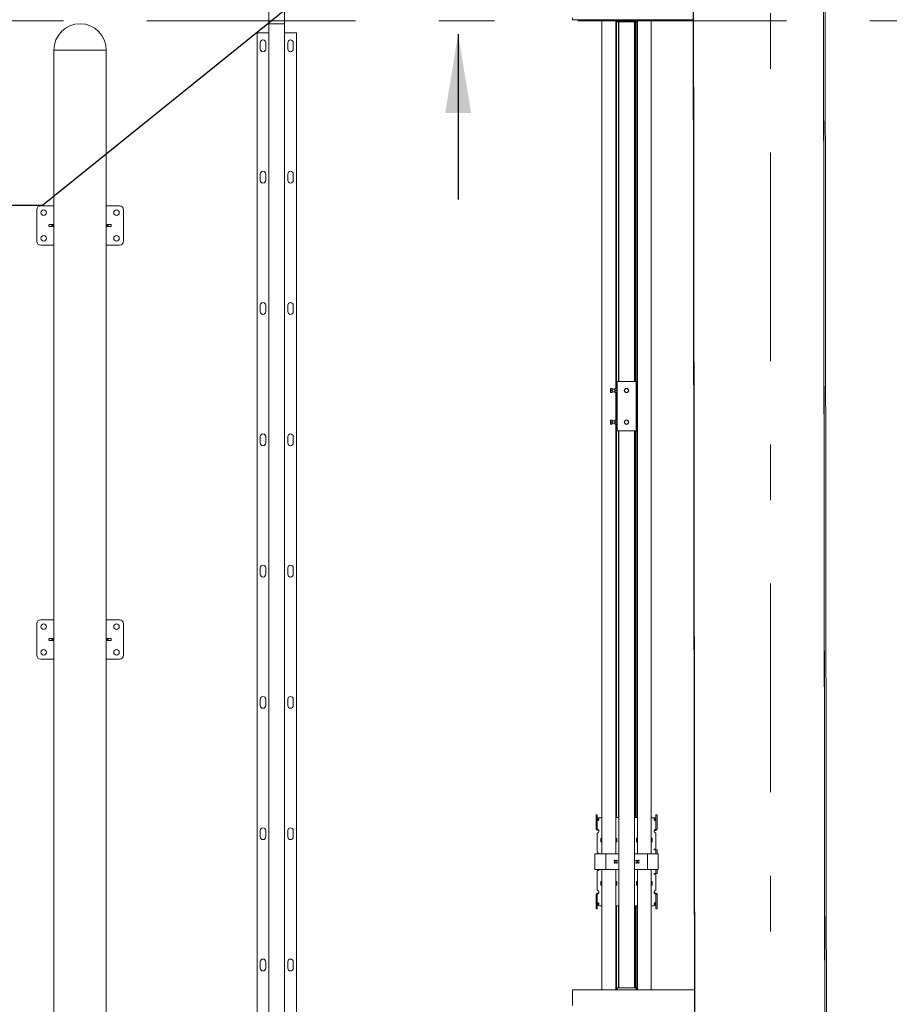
# Model space of a CAD drawing. Header units: millimetres. Extents: x -47038 to 86296, y -75637 to 48966.
# Tile 60 of 174: x -33945 to -31739, y 24286 to 26784. Entities that reach past the tile are written whole.
import ezdxf
from ezdxf import colors
from ezdxf.entities.mleader import LeaderData, LeaderLine
from ezdxf.math import Vec2, Vec3

# ---------------------------------------------------------------- set-up
doc = ezdxf.new("R2010")
doc.units = ezdxf.units.MM
for name, pattern in [('Przerywana', [564.444447, 282.222223, -282.222223]), ('Przerywana podwójnie', [109.361107, 52.916665, -21.166666, 14.111111, -21.166666]), ('Wipeout_Contour', [1000, 0, -1000])]:
    doc.linetypes.add(name, pattern=pattern)
for name, color, linetype, lineweight, true_color in [('00 - nowa technologia myjni_Nr_pióra__95', 7, 'Continuous', 20, 0x7c7c7c), ('103-Z Zakres opracowania_Nr_pióra__95', 7, 'Continuous', 140, 0x7c7c7c), ('410-K Osie główne_Nr_pióra__95', 7, 'Continuous', 20, 0x7c7c7c), ('420-K Ściany_Nr_pióra__95', 7, 'Continuous', 20, 0x7c7c7c), ('460 - Stropy_Nr_pióra__95', 7, 'Continuous', 20, 0x7c7c7c)]:
    doc.layers.add(name, color=color, linetype=linetype, lineweight=lineweight, true_color=true_color)
for name, color, linetype, lineweight in [('201-A Ppoż_Nr_pióra__31', 1, 'Continuous', 30), ('AURA_went_opisy', 7, 'Continuous', 15), ('XREF', 8, 'Continuous', 9)]:
    doc.layers.add(name, color=color, linetype=linetype, lineweight=lineweight)
doc.layers.add('420-K Ściany', color=7, linetype='Continuous')
doc.layers.add('FLUID-LWA-200-ARRGR', color=7, linetype='Continuous')
doc.styles.add('Arial Narrow', font='ARIALN.TTF')
doc.styles.add('FDBES', font='simplex.shx')
doc.linetypes.add('PPOZ REI 60', pattern='A,0,[1,A.01 RZUT PARTERU1.Shx,S=1.984127,R=0,X=0,Y=0],-400,0', length=400)
doc.dimstyles.new('FDBES', dxfattribs={"dimscale": 50, "dimtxt": 4, "dimasz": 2.5, "dimexe": 0.8, "dimexo": 2, "dimgap": 1, "dimtad": 1, "dimdsep": 46, "dimtxsty": 'FDBES', "dimcen": 2.5, "dimclrd": 4, "dimclre": 5, "dimadec": 0, "dimazin": 0, "dimtfac": 1, "dimtmove": 0, "dimatfit": 3, "dimfxl": 1, "dimarcsym": 0})

# ---------------------------------------------------------------- blocks, each defined once
blk = doc.blocks.new('parter 2025.10.15')
at = {"layer": '00 - nowa technologia myjni_Nr_pióra__95', "color": 8, "linetype": 'Continuous', "lineweight": 5}
for p, q in [((514.77, 2452.58), (514.77, 2133.08)), ((518.77, 2452.58), (518.77, 2133.08)), ((514.77, 2133.08), (515.52, 2133.08)), ((514.77, 2133.08), (514.77, 1533.08)), ((514.77, 2133.08), (515.52, 2133.08)), ((518.02, 2133.08), (515.52, 2133.08)), ((518.02, 2133.08), (515.52, 2133.08)), ((518.02, 2133.08), (518.77, 2133.08)), ((518.02, 2133.08), (518.77, 2133.08)), ((518.77, 2133.08), (518.77, 1533.08)), ((591.83, 2134.08), (591.83, 2134.58)), ((629.43, 2134.08), (591.83, 2134.08)), ((599.28, 2132.26), (599.28, 2134.08)), ((601.91, 2134.08), (601.91, 2134.04)), ((601.91, 2134.04), (601.94, 2134.04)), ((601.94, 2134.04), (602.19, 2134.04)), ((602.19, 2134.04), (602.19, 2134.08)), ((602.78, 2132.26), (602.78, 2134.08)), ((602.79, 2134.04), (602.79, 2134.08)), ((602.79, 2134.04), (602.82, 2134.04)), ((602.82, 2134.04), (603.08, 2134.04)), ((603, 2132.26), (603, 2134.04)), ((603.11, 2134.04), (603.08, 2134.04)), ((603.11, 2134.08), (603.11, 2133.58)), ((603.93, 2133.58), (603.11, 2133.58)), ((603.48, 2132.26), (603.48, 2133.58)), ((603.53, 2133.58), (603.53, 2042.33)), ((607.13, 2133.58), (603.93, 2133.58)), ((607.96, 2133.58), (607.13, 2133.58)), ((607.53, 2133.58), (607.53, 2042.33)), ((607.81, 2132.26), (607.81, 2133.58)), ((607.96, 2134.08), (607.96, 2133.58)), ((608.13, 2132.26), (608.13, 2134.08)), ((608.28, 2132.26), (608.28, 2134.08)), ((611.78, 2132.26), (611.78, 2134.08)), ((629.43, 2133.65), (629.43, 2134.25)), ((629.43, 2133.63), (629.43, 2133.65)), ((629.43, 2133.65), (641.93, 2133.65)), ((629.43, 2133.63), (629.43, 2133.23)), ((629.43, 2133.63), (634.43, 2133.63)), ((629.43, 2133.23), (634.43, 2133.23)), ((634.43, 2133.63), (634.43, 2133.65)), ((634.43, 2133.63), (634.43, 2133.23)), ((636.93, 2133.63), (636.93, 2133.65)), ((636.93, 2133.63), (636.93, 2133.23)), ((636.93, 2133.63), (641.93, 2133.63)), ((636.93, 2133.23), (641.93, 2133.23)), ((641.93, 2134.08), (641.93, 2134.17)), ((641.93, 2133.63), (641.93, 2134.08)), ((641.93, 2133.65), (641.93, 2134.08)), ((641.93, 2134.08), (642.53, 2134.08)), ((641.93, 2133.63), (641.93, 2133.23)), ((514.77, 2130.75), (511.77, 2130.75)), ((511.77, 2130.75), (511.77, 1535.4)), ((521.77, 2130.75), (518.77, 2130.75)), ((521.77, 2130.75), (521.77, 1535.4)), ((599.28, 2132.26), (599.28, 2130.58)), ((599.28, 2128.89), (599.28, 2130.58)), ((602.78, 2132.26), (602.78, 2130.58)), ((602.78, 2128.89), (602.78, 2130.58)), ((603, 2132.26), (603, 2130.58)), ((603, 2128.89), (603, 2130.58)), ((603.48, 2132.26), (603.48, 2130.58)), ((603.48, 2128.89), (603.48, 2130.58)), ((607.81, 2132.26), (607.81, 2130.58)), ((607.81, 2128.89), (607.81, 2130.58)), ((608.13, 2132.26), (608.13, 2130.58)), ((608.13, 2128.89), (608.13, 2130.58)), ((608.28, 2132.26), (608.28, 2130.58)), ((608.28, 2128.89), (608.28, 2130.58)), ((611.78, 2132.26), (611.78, 2130.58)), ((611.78, 2128.89), (611.78, 2130.58)), ((512.57, 2126.68), (512.57, 2128.28)), ((513.97, 2128.28), (513.97, 2126.68)), ((519.57, 2126.68), (519.57, 2128.28)), ((520.97, 2128.28), (520.97, 2126.68)), ((599.28, 2122.29), (599.28, 2128.89)), ((602.78, 2122.29), (602.78, 2128.89)), ((603, 2122.29), (603, 2128.89)), ((603.48, 2122.29), (603.48, 2128.89)), ((607.81, 2122.29), (607.81, 2128.89)), ((608.13, 2122.29), (608.13, 2128.89)), ((608.28, 2122.29), (608.28, 2128.89)), ((611.78, 2122.29), (611.78, 2128.89)), ((460.21, 2126.43), (460.21, 1827.43)), ((460.21, 2126.43), (473.51, 2126.43)), ((470.05, 2126.43), (460.21, 2126.43)), ((473.51, 2126.43), (470.05, 2126.43)), ((473.51, 2126.43), (473.51, 1827.43)), ((599.28, 2122.29), (599.28, 2047.27)), ((602.78, 2122.29), (602.78, 2047.27)), ((603, 2122.29), (603, 2047.27)), ((603.48, 2122.29), (603.48, 2047.27)), ((607.81, 2122.29), (607.81, 2047.27)), ((608.13, 2122.29), (608.13, 2047.27)), ((608.28, 2122.29), (608.28, 2047.27)), ((611.78, 2122.29), (611.78, 2047.27)), ((512.57, 2093.38), (512.57, 2094.98)), ((513.97, 2094.98), (513.97, 2093.38)), ((519.57, 2093.38), (519.57, 2094.98)), ((520.97, 2094.98), (520.97, 2093.38)), ((455.86, 2085.93), (455.86, 2077.93)), ((459.66, 2086.93), (456.86, 2086.93)), ((459.66, 2086.93), (459.96, 2086.93)), ((460.21, 2086.93), (459.96, 2086.93)), ((473.51, 2086.93), (473.76, 2086.93)), ((473.76, 2086.93), (474.06, 2086.93)), ((474.06, 2086.93), (476.86, 2086.93)), ((477.86, 2085.93), (477.86, 2077.93)), ((458.96, 2082.05), (458.96, 2081.8)), ((459.66, 2082.15), (459.06, 2082.15)), ((459.66, 2081.7), (459.06, 2081.7)), ((459.96, 2082.15), (459.66, 2082.15)), ((459.96, 2081.7), (459.66, 2081.7)), ((459.73, 2082.13), (459.72, 2082.13)), ((459.72, 2082.13), (459.72, 2081.73)), ((459.73, 2081.73), (459.72, 2081.73)), ((460.02, 2082.13), (459.73, 2082.13)), ((459.73, 2081.73), (460.02, 2081.73)), ((459.96, 2082.15), (459.99, 2082.15)), ((459.96, 2081.7), (459.99, 2081.7)), ((460.04, 2081.8), (460.04, 2082.05)), ((473.68, 2082.05), (473.68, 2081.8)), ((473.99, 2082.13), (473.7, 2082.13)), ((473.7, 2081.73), (473.99, 2081.73)), ((473.76, 2082.15), (473.73, 2082.15)), ((473.76, 2081.7), (473.73, 2081.7)), ((474.06, 2082.15), (473.76, 2082.15)), ((474.06, 2081.7), (473.76, 2081.7)), ((474, 2082.13), (473.99, 2082.13)), ((474, 2081.73), (473.99, 2081.73)), ((474, 2082.13), (474, 2081.73)), ((474.06, 2082.15), (474.66, 2082.15)), ((474.06, 2081.7), (474.66, 2081.7)), ((474.76, 2081.8), (474.76, 2082.05)), ((456.86, 2076.93), (459.66, 2076.93)), ((459.96, 2076.93), (459.66, 2076.93)), ((459.96, 2076.93), (460.21, 2076.93)), ((473.76, 2076.93), (473.51, 2076.93)), ((474.06, 2076.93), (473.76, 2076.93)), ((476.86, 2076.93), (474.06, 2076.93)), ((512.57, 2060.08), (512.57, 2061.68)), ((513.97, 2061.68), (513.97, 2060.08)), ((519.57, 2060.08), (519.57, 2061.68)), ((520.97, 2061.68), (520.97, 2060.08)), ((599.28, 2004.22), (599.28, 2047.27)), ((602.78, 2040.58), (602.78, 2047.27)), ((603, 2040.58), (603, 2047.27)), ((603.48, 2042.33), (603.48, 2047.27)), ((607.81, 2042.33), (607.81, 2047.27)), ((608.13, 2004.22), (608.13, 2047.27)), ((608.28, 2004.22), (608.28, 2047.27)), ((611.78, 2004.22), (611.78, 2047.27)), ((601.49, 2040.33), (601.49, 2040.58)), ((601.53, 2040.58), (601.49, 2040.58)), ((601.49, 2039.84), (601.49, 2040.33)), ((601.84, 2040.58), (601.53, 2040.58)), ((601.84, 2040.08), (601.84, 2040.58)), ((601.89, 2040.52), (601.84, 2040.52)), ((601.89, 2039.86), (601.89, 2040.52)), ((602.59, 2040.38), (601.91, 2040.38)), ((602.59, 2040.52), (602.6, 2040.58)), ((602.59, 2040.52), (602.59, 2039.69)), ((602.6, 2040.58), (602.62, 2040.58)), ((602.62, 2040.58), (603.07, 2040.58)), ((603.09, 2040.58), (603.07, 2040.58)), ((603.11, 2040.52), (603.09, 2040.58)), ((603.91, 2042.33), (603.11, 2042.33)), ((603.11, 2029.83), (603.11, 2042.33)), ((603.91, 2042.33), (607.16, 2042.33)), ((605.09, 2040.32), (604.95, 2040.08)), ((605.09, 2040.32), (605.1, 2040.33)), ((605.1, 2040.33), (605.24, 2040.58)), ((605.53, 2040.58), (605.24, 2040.58)), ((605.82, 2040.58), (605.53, 2040.58)), ((605.97, 2040.33), (605.82, 2040.58)), ((606.11, 2040.08), (605.97, 2040.33)), ((607.96, 2042.33), (607.16, 2042.33)), ((607.96, 2029.83), (607.96, 2042.33)), ((601.49, 2039.83), (601.49, 2039.84)), ((601.49, 2039.84), (601.49, 2039.83)), ((601.49, 2039.58), (601.49, 2039.83)), ((601.49, 2039.58), (601.53, 2039.58)), ((601.84, 2040.08), (601.53, 2040.08)), ((601.84, 2039.58), (601.53, 2039.58)), ((601.84, 2039.58), (601.84, 2040.08)), ((601.89, 2039.63), (601.84, 2039.63)), ((601.89, 2039.63), (601.89, 2039.86)), ((602.59, 2039.78), (601.91, 2039.78)), ((602.59, 2039.69), (602.59, 2039.63)), ((602.59, 2039.63), (602.6, 2039.58)), ((602.62, 2039.58), (602.6, 2039.58)), ((602.62, 2040.08), (603.07, 2040.08)), ((602.62, 2039.58), (602.62, 2039.58)), ((602.62, 2039.58), (603.07, 2039.58)), ((602.78, 2032.58), (602.78, 2039.58)), ((603, 2032.58), (603, 2039.58)), ((603.07, 2039.58), (603.07, 2039.58)), ((603.07, 2039.58), (603.09, 2039.58)), ((603.11, 2039.63), (603.09, 2039.58)), ((604.95, 2040.08), (605.1, 2039.83)), ((605.1, 2039.83), (605.24, 2039.58)), ((605.24, 2039.58), (605.53, 2039.58)), ((605.53, 2039.58), (605.82, 2039.58)), ((605.97, 2039.83), (605.82, 2039.58)), ((605.97, 2039.84), (606.11, 2040.08)), ((605.97, 2039.84), (605.97, 2039.83)), ((601.49, 2032.33), (601.49, 2032.58)), ((601.53, 2032.58), (601.49, 2032.58)), ((601.49, 2031.84), (601.49, 2032.33)), ((601.49, 2031.83), (601.49, 2031.84)), ((601.49, 2031.84), (601.49, 2031.83)), ((601.49, 2031.58), (601.49, 2031.83)), ((601.49, 2031.58), (601.53, 2031.58)), ((601.84, 2032.58), (601.53, 2032.58)), ((601.84, 2032.08), (601.53, 2032.08)), ((601.84, 2031.58), (601.53, 2031.58)), ((601.84, 2032.08), (601.84, 2032.58)), ((601.89, 2032.52), (601.84, 2032.52)), ((601.84, 2031.58), (601.84, 2032.08)), ((601.89, 2031.63), (601.84, 2031.63)), ((601.89, 2031.86), (601.89, 2032.52)), ((601.89, 2031.63), (601.89, 2031.86)), ((602.59, 2032.38), (601.91, 2032.38)), ((602.59, 2031.78), (601.91, 2031.78)), ((602.59, 2032.52), (602.6, 2032.58)), ((602.59, 2032.52), (602.59, 2031.69)), ((602.59, 2031.69), (602.59, 2031.63)), ((602.59, 2031.63), (602.6, 2031.58)), ((602.6, 2032.58), (602.62, 2032.58)), ((602.62, 2031.58), (602.6, 2031.58)), ((602.62, 2032.58), (603.07, 2032.58)), ((602.62, 2032.08), (603.07, 2032.08)), ((602.62, 2031.58), (602.62, 2031.58)), ((602.62, 2031.58), (603.07, 2031.58)), ((602.78, 2004.22), (602.78, 2031.58)), ((603, 2004.22), (603, 2031.58)), ((603.09, 2032.58), (603.07, 2032.58)), ((603.07, 2031.58), (603.07, 2031.58)), ((603.07, 2031.58), (603.09, 2031.58)), ((603.11, 2032.52), (603.09, 2032.58)), ((603.11, 2031.63), (603.09, 2031.58)), ((605.09, 2032.32), (604.95, 2032.08)), ((604.95, 2032.08), (605.1, 2031.83)), ((605.09, 2032.32), (605.1, 2032.33)), ((605.1, 2032.33), (605.24, 2032.58)), ((605.1, 2031.83), (605.24, 2031.58)), ((605.53, 2032.58), (605.24, 2032.58)), ((605.24, 2031.58), (605.53, 2031.58)), ((605.82, 2032.58), (605.53, 2032.58)), ((605.53, 2031.58), (605.82, 2031.58)), ((605.97, 2032.33), (605.82, 2032.58)), ((605.97, 2031.83), (605.82, 2031.58)), ((606.11, 2032.08), (605.97, 2032.33)), ((605.97, 2031.84), (606.11, 2032.08)), ((605.97, 2031.84), (605.97, 2031.83)), ((512.57, 2026.78), (512.57, 2028.38)), ((513.97, 2028.38), (513.97, 2026.78)), ((519.57, 2026.78), (519.57, 2028.38)), ((520.97, 2028.38), (520.97, 2026.78)), ((603.11, 2029.83), (603.91, 2029.83)), ((603.48, 2004.22), (603.48, 2029.83)), ((603.53, 1888.58), (603.53, 2029.83)), ((607.16, 2029.83), (603.91, 2029.83)), ((607.16, 2029.83), (607.96, 2029.83)), ((607.53, 1888.58), (607.53, 2029.83)), ((607.81, 2004.22), (607.81, 2029.83)), ((599.28, 1941.14), (599.28, 2004.22)), ((602.78, 1941.14), (602.78, 2004.22)), ((603, 1941.14), (603, 2004.22)), ((603.48, 1941.14), (603.48, 2004.22)), ((607.81, 1941.14), (607.81, 2004.22)), ((608.13, 1941.14), (608.13, 2004.22)), ((608.28, 1941.14), (608.28, 2004.22)), ((611.78, 1941.14), (611.78, 2004.22)), ((512.57, 1993.48), (512.57, 1995.08)), ((513.97, 1995.08), (513.97, 1993.48)), ((519.57, 1993.48), (519.57, 1995.08)), ((520.97, 1995.08), (520.97, 1993.48)), ((455.86, 1980.93), (455.86, 1972.93)), ((459.66, 1981.93), (456.86, 1981.93)), ((459.66, 1981.93), (459.96, 1981.93)), ((460.21, 1981.93), (459.96, 1981.93)), ((473.51, 1981.93), (473.76, 1981.93)), ((473.76, 1981.93), (474.06, 1981.93)), ((474.06, 1981.93), (476.86, 1981.93)), ((477.86, 1980.93), (477.86, 1972.93)), ((458.96, 1977.05), (458.96, 1976.8)), ((459.66, 1977.15), (459.06, 1977.15)), ((459.66, 1976.7), (459.06, 1976.7)), ((459.96, 1977.15), (459.66, 1977.15)), ((459.96, 1976.7), (459.66, 1976.7)), ((459.73, 1977.13), (459.72, 1977.13)), ((459.72, 1977.13), (459.72, 1976.73)), ((459.73, 1976.73), (459.72, 1976.73)), ((460.02, 1977.13), (459.73, 1977.13)), ((459.73, 1976.73), (460.02, 1976.73)), ((459.96, 1977.15), (459.99, 1977.15)), ((459.96, 1976.7), (459.99, 1976.7)), ((460.04, 1976.8), (460.04, 1977.05)), ((473.68, 1977.05), (473.68, 1976.8)), ((473.99, 1977.13), (473.7, 1977.13)), ((473.7, 1976.73), (473.99, 1976.73)), ((473.76, 1977.15), (473.73, 1977.15)), ((473.76, 1976.7), (473.73, 1976.7)), ((474.06, 1977.15), (473.76, 1977.15)), ((474.06, 1976.7), (473.76, 1976.7)), ((474, 1977.13), (473.99, 1977.13)), ((474, 1976.73), (473.99, 1976.73)), ((474, 1977.13), (474, 1976.73)), ((474.06, 1977.15), (474.66, 1977.15)), ((474.06, 1976.7), (474.66, 1976.7)), ((474.76, 1976.8), (474.76, 1977.05)), ((456.86, 1971.93), (459.66, 1971.93)), ((459.96, 1971.93), (459.66, 1971.93)), ((459.96, 1971.93), (460.21, 1971.93)), ((473.76, 1971.93), (473.51, 1971.93)), ((474.06, 1971.93), (473.76, 1971.93)), ((476.86, 1971.93), (474.06, 1971.93)), ((512.57, 1960.18), (512.57, 1961.78)), ((513.97, 1961.78), (513.97, 1960.18)), ((519.57, 1960.18), (519.57, 1961.78)), ((520.97, 1961.78), (520.97, 1960.18)), ((599.28, 1932.26), (599.28, 1941.14)), ((602.78, 1932.26), (602.78, 1941.14)), ((603, 1932.26), (603, 1941.14)), ((603.48, 1932.26), (603.48, 1941.14)), ((607.81, 1932.26), (607.81, 1941.14)), ((608.13, 1932.26), (608.13, 1941.14)), ((608.28, 1932.26), (608.28, 1941.14)), ((611.78, 1932.26), (611.78, 1941.14)), ((597.78, 1932.15), (597.78, 1932.5)), ((598.08, 1932.5), (597.78, 1932.5)), ((597.78, 1930.94), (597.78, 1932.15)), ((597.78, 1929.54), (597.78, 1930.94)), ((598.08, 1932.15), (598.08, 1932.5)), ((598.08, 1932.15), (598.08, 1930.94)), ((598.08, 1929.54), (598.08, 1930.94)), ((598.53, 1931.35), (598.53, 1931.35)), ((599.28, 1931.75), (599.08, 1931.75)), ((599.28, 1930.02), (599.28, 1932.26)), ((602.78, 1930.02), (602.78, 1932.26)), ((603.53, 1931.75), (602.78, 1931.75)), ((603, 1931.75), (603, 1932.26)), ((603.48, 1931.75), (603.48, 1932.26)), ((608.28, 1931.75), (607.53, 1931.75)), ((607.81, 1931.75), (607.81, 1932.26)), ((608.13, 1931.75), (608.13, 1932.26)), ((608.28, 1930.02), (608.28, 1932.26)), ((611.78, 1930.02), (611.78, 1932.26)), ((611.98, 1931.75), (611.78, 1931.75)), ((612.98, 1932.5), (612.98, 1932.15)), ((612.98, 1932.5), (613.28, 1932.5)), ((612.98, 1930.94), (612.98, 1932.15)), ((612.98, 1930.94), (612.98, 1929.54)), ((613.28, 1932.5), (613.28, 1932.15)), ((613.28, 1932.15), (613.28, 1930.94)), ((613.28, 1930.94), (613.28, 1929.54)), ((512.57, 1926.88), (512.57, 1928.48)), ((513.97, 1928.48), (513.97, 1926.88)), ((519.57, 1926.88), (519.57, 1928.48)), ((520.97, 1928.48), (520.97, 1926.88)), ((597.78, 1929.54), (597.78, 1928.82)), ((597.78, 1928.82), (597.78, 1928.77)), ((598.08, 1928.77), (597.78, 1928.77)), ((598.08, 1928.82), (598.08, 1929.54)), ((598.08, 1928.82), (598.08, 1928.77)), ((598.33, 1928.67), (598.33, 1928.47)), ((598.53, 1928.33), (598.53, 1928.33)), ((598.53, 1928.31), (598.53, 1928.33)), ((599.28, 1927.7), (599.28, 1930.02)), ((602.78, 1927.7), (602.78, 1930.02)), ((608.28, 1927.7), (608.28, 1930.02)), ((611.78, 1927.7), (611.78, 1930.02)), ((612.73, 1928.67), (612.73, 1928.47)), ((612.98, 1928.82), (612.98, 1929.54)), ((612.98, 1928.77), (612.98, 1928.82)), ((612.98, 1928.77), (613.28, 1928.77)), ((613.28, 1929.54), (613.28, 1928.82)), ((613.28, 1928.77), (613.28, 1928.82)), ((598.08, 1927.69), (598.08, 1924.71)), ((599.03, 1926.42), (599.03, 1925.67)), ((599.28, 1926.51), (599.13, 1926.51)), ((599.28, 1926.41), (599.13, 1926.41)), ((599.28, 1925.57), (599.13, 1925.57)), ((599.28, 1926.37), (599.28, 1927.7)), ((599.28, 1922.94), (599.28, 1926.37)), ((602.78, 1926.37), (602.78, 1927.7)), ((602.93, 1926.51), (602.78, 1926.51)), ((602.93, 1926.41), (602.78, 1926.41)), ((602.78, 1922.94), (602.78, 1926.37)), ((602.93, 1925.57), (602.78, 1925.57)), ((603, 1926.37), (603, 1926.39)), ((603, 1925.6), (603, 1926.37)), ((603, 1925.84), (603.03, 1925.84)), ((603, 1925.74), (603.03, 1925.74)), ((603.03, 1925.67), (603.03, 1926.42)), ((608.03, 1926.42), (608.03, 1925.67)), ((608.28, 1926.51), (608.13, 1926.51)), ((608.13, 1926.37), (608.13, 1926.41)), ((608.28, 1926.41), (608.13, 1926.41)), ((608.13, 1925.57), (608.13, 1926.37)), ((608.28, 1925.57), (608.13, 1925.57)), ((608.28, 1926.37), (608.28, 1927.7)), ((608.28, 1922.94), (608.28, 1926.37)), ((611.78, 1926.37), (611.78, 1927.7)), ((611.93, 1926.51), (611.78, 1926.51)), ((611.93, 1926.41), (611.78, 1926.41)), ((611.78, 1922.94), (611.78, 1926.37)), ((611.93, 1925.57), (611.78, 1925.57)), ((612.03, 1925.67), (612.03, 1926.42)), ((612.98, 1924.71), (612.98, 1927.69)), ((598.08, 1924.71), (598.08, 1924.43)), ((598.08, 1924.43), (598.08, 1922.98)), ((598.43, 1922.78), (598.28, 1922.78)), ((599.28, 1922.94), (599.28, 1922.58)), ((602.78, 1922.94), (602.78, 1922.58)), ((608.28, 1922.94), (608.28, 1922.58)), ((611.78, 1922.94), (611.78, 1922.58)), ((612.63, 1923.78), (612.78, 1923.78)), ((612.73, 1923.58), (612.63, 1923.58)), ((612.73, 1923.58), (612.98, 1923.58)), ((612.98, 1924.43), (612.98, 1924.71)), ((612.98, 1923.98), (612.98, 1924.43)), ((612.98, 1923.58), (612.98, 1922.58)), ((612.98, 1923.58), (613.28, 1923.58)), ((613.28, 1923.58), (613.28, 1922.58)), ((597.48, 1922.58), (597.48, 1918.58)), ((598.03, 1922.58), (597.48, 1922.58)), ((599.98, 1922.58), (598.03, 1922.58)), ((600.23, 1922.58), (599.98, 1922.58)), ((600.23, 1922.58), (600.23, 1918.58)), ((600.78, 1922.58), (600.23, 1922.58)), ((603.38, 1922.58), (600.78, 1922.58)), ((602.46, 1920.79), (602.46, 1920.37)), ((602.57, 1920.9), (602.99, 1920.9)), ((602.78, 1920.9), (602.78, 1920.58)), ((602.78, 1920.25), (602.78, 1920.58)), ((603.11, 1920.37), (603.11, 1920.79)), ((603.38, 1922.58), (603.53, 1922.58)), ((607.53, 1922.58), (607.68, 1922.58)), ((610.28, 1922.58), (607.68, 1922.58)), ((607.96, 1920.79), (607.96, 1920.37)), ((608.49, 1920.9), (608.07, 1920.9)), ((608.28, 1920.9), (608.28, 1920.58)), ((608.28, 1920.25), (608.28, 1920.58)), ((608.61, 1920.37), (608.61, 1920.79)), ((610.83, 1922.58), (610.28, 1922.58)), ((611.08, 1922.58), (610.83, 1922.58)), ((610.83, 1918.58), (610.83, 1922.58)), ((613.03, 1922.58), (611.08, 1922.58)), ((613.58, 1922.58), (613.03, 1922.58)), ((613.58, 1918.58), (613.58, 1922.58)), ((597.48, 1918.58), (598.03, 1918.58)), ((598.03, 1918.58), (599.98, 1918.58)), ((598.08, 1918.18), (598.08, 1916.72)), ((598.43, 1918.38), (598.28, 1918.38)), ((599.28, 1918.21), (599.28, 1918.58)), ((599.28, 1914.79), (599.28, 1918.21)), ((599.98, 1918.58), (600.23, 1918.58)), ((600.23, 1918.58), (600.78, 1918.58)), ((600.78, 1918.58), (603.38, 1918.58)), ((601.73, 1918.58), (603.53, 1918.58)), ((602.57, 1920.25), (602.99, 1920.25)), ((602.78, 1918.21), (602.78, 1918.58)), ((602.78, 1914.79), (602.78, 1918.21)), ((607.53, 1918.58), (609.33, 1918.58)), ((607.68, 1918.58), (610.28, 1918.58)), ((608.49, 1920.25), (608.07, 1920.25)), ((608.28, 1918.21), (608.28, 1918.58)), ((608.28, 1914.79), (608.28, 1918.21)), ((610.28, 1918.58), (610.83, 1918.58)), ((610.83, 1918.58), (611.08, 1918.58)), ((611.08, 1918.58), (613.03, 1918.58)), ((611.78, 1918.21), (611.78, 1918.58)), ((611.78, 1914.79), (611.78, 1918.21)), ((612.98, 1918.58), (612.98, 1917.58)), ((613.03, 1918.58), (613.58, 1918.58)), ((613.28, 1918.58), (613.28, 1917.58)), ((598.08, 1916.72), (598.08, 1916.44)), ((598.08, 1913.46), (598.08, 1916.44)), ((599.03, 1915.48), (599.03, 1914.73)), ((599.13, 1915.58), (599.28, 1915.58)), ((602.78, 1915.58), (602.93, 1915.58)), ((603, 1914.79), (603, 1915.55)), ((603.03, 1915.41), (603, 1915.41)), ((603.03, 1915.31), (603, 1915.31)), ((603.03, 1914.73), (603.03, 1915.48)), ((608.03, 1915.48), (608.03, 1914.73)), ((608.13, 1914.79), (608.13, 1915.58)), ((608.13, 1915.58), (608.28, 1915.58)), ((611.78, 1915.58), (611.93, 1915.58)), ((612.03, 1914.73), (612.03, 1915.48)), ((612.63, 1917.58), (612.73, 1917.58)), ((612.63, 1917.38), (612.78, 1917.38)), ((612.73, 1917.58), (612.98, 1917.58)), ((612.98, 1917.58), (613.28, 1917.58)), ((612.98, 1916.72), (612.98, 1917.18)), ((612.98, 1916.44), (612.98, 1916.72)), ((612.98, 1916.44), (612.98, 1913.46)), ((599.13, 1914.74), (599.28, 1914.74)), ((599.13, 1914.64), (599.28, 1914.64)), ((599.28, 1914.79), (599.28, 1913.45)), ((599.28, 1911.14), (599.28, 1913.45)), ((602.78, 1914.79), (602.78, 1913.45)), ((602.78, 1914.74), (602.93, 1914.74)), ((602.78, 1914.64), (602.93, 1914.64)), ((602.78, 1911.14), (602.78, 1913.45)), ((603, 1914.79), (603, 1914.76)), ((608.13, 1914.79), (608.13, 1914.74)), ((608.13, 1914.74), (608.28, 1914.74)), ((608.13, 1914.64), (608.28, 1914.64)), ((608.28, 1914.79), (608.28, 1913.45)), ((608.28, 1911.14), (608.28, 1913.45)), ((611.78, 1914.79), (611.78, 1913.45)), ((611.78, 1914.74), (611.93, 1914.74)), ((611.78, 1914.64), (611.93, 1914.64)), ((611.78, 1911.14), (611.78, 1913.45)), ((612.53, 1912.85), (612.53, 1912.82)), ((612.53, 1912.82), (612.53, 1912.82)), ((597.78, 1912.38), (597.78, 1912.34)), ((598.08, 1912.38), (597.78, 1912.38)), ((597.78, 1911.62), (597.78, 1912.34)), ((597.78, 1910.21), (597.78, 1911.62)), ((598.08, 1912.38), (598.08, 1912.34)), ((598.08, 1912.34), (598.08, 1911.62)), ((598.08, 1910.21), (598.08, 1911.62)), ((598.33, 1912.49), (598.33, 1912.68)), ((599.28, 1911.14), (599.28, 1908.9)), ((602.78, 1911.14), (602.78, 1908.9)), ((608.28, 1911.14), (608.28, 1908.9)), ((611.78, 1911.14), (611.78, 1908.9)), ((612.73, 1912.49), (612.73, 1912.68)), ((612.98, 1912.34), (612.98, 1912.38)), ((612.98, 1912.38), (613.28, 1912.38)), ((612.98, 1912.34), (612.98, 1911.62)), ((612.98, 1911.62), (612.98, 1910.21)), ((613.28, 1912.34), (613.28, 1912.38)), ((613.28, 1911.62), (613.28, 1912.34)), ((613.28, 1911.62), (613.28, 1910.21)), ((597.78, 1909.01), (597.78, 1910.21)), ((597.78, 1908.65), (597.78, 1909.01)), ((598.08, 1908.65), (597.78, 1908.65)), ((598.08, 1910.21), (598.08, 1909.01)), ((598.08, 1908.65), (598.08, 1909.01)), ((599.28, 1909.41), (599.08, 1909.41)), ((599.28, 1900.01), (599.28, 1908.9)), ((603.53, 1909.41), (602.78, 1909.41)), ((602.78, 1900.01), (602.78, 1908.9)), ((603, 1909.41), (603, 1908.9)), ((603, 1900.01), (603, 1908.9)), ((603.48, 1909.41), (603.48, 1908.9)), ((603.48, 1900.01), (603.48, 1908.9)), ((608.28, 1909.41), (607.53, 1909.41)), ((607.81, 1909.41), (607.81, 1908.9)), ((607.81, 1900.01), (607.81, 1908.9)), ((608.13, 1909.41), (608.13, 1908.9)), ((608.13, 1900.01), (608.13, 1908.9)), ((608.28, 1900.01), (608.28, 1908.9)), ((611.98, 1909.41), (611.78, 1909.41)), ((611.78, 1900.01), (611.78, 1908.9)), ((612.53, 1909.8), (612.53, 1909.8)), ((612.98, 1909.01), (612.98, 1910.21)), ((612.98, 1909.01), (612.98, 1908.65)), ((612.98, 1908.65), (613.28, 1908.65)), ((613.28, 1910.21), (613.28, 1909.01)), ((613.28, 1909.01), (613.28, 1908.65)), ((599.28, 1900.01), (599.28, 1888.08)), ((602.78, 1900.01), (602.78, 1888.08)), ((603, 1900.01), (603, 1888.08)), ((603.48, 1900.01), (603.48, 1888.58)), ((607.81, 1900.01), (607.81, 1888.58)), ((608.13, 1900.01), (608.13, 1888.08)), ((608.28, 1900.01), (608.28, 1888.08)), ((611.78, 1900.01), (611.78, 1888.08)), ((512.57, 1893.58), (512.57, 1895.18)), ((513.97, 1895.18), (513.97, 1893.58)), ((519.57, 1893.58), (519.57, 1895.18)), ((520.97, 1895.18), (520.97, 1893.58)), ((629.43, 1888.08), (591.83, 1888.08)), ((591.83, 1887.58), (591.83, 1888.08)), ((603.11, 1888.58), (603.11, 1888.08)), ((603.93, 1888.58), (603.11, 1888.58)), ((607.13, 1888.58), (603.93, 1888.58)), ((607.96, 1888.58), (607.13, 1888.58)), ((607.96, 1888.58), (607.96, 1888.08)), ((629.43, 1888.53), (629.43, 1888.93)), ((629.43, 1888.93), (634.43, 1888.93)), ((629.43, 1888.5), (629.43, 1888.53)), ((629.43, 1888.53), (634.43, 1888.53)), ((629.43, 1887.9), (629.43, 1888.5)), ((629.43, 1888.5), (641.93, 1888.5)), ((629.43, 1887.9), (629.43, 1884.25)), ((634.43, 1888.53), (634.43, 1888.93)), ((634.43, 1888.5), (634.43, 1888.53)), ((636.93, 1888.53), (636.93, 1888.93)), ((636.93, 1888.93), (641.93, 1888.93)), ((636.93, 1888.5), (636.93, 1888.53)), ((636.93, 1888.53), (641.93, 1888.53)), ((641.93, 1888.53), (641.93, 1888.93)), ((641.93, 1888.08), (641.93, 1888.53)), ((641.93, 1888.08), (641.93, 1888.5)), ((641.93, 1888), (641.93, 1888.08)), ((641.93, 1888.08), (642.53, 1888.08)), ((641.93, 1888), (641.93, 1887.25)), ((591.83, 1887.58), (591.83, 1884.58)), ((640.23, 1886.5), (640.31, 1886.58)), ((640.23, 1886.5), (640.23, 1886.28)), ((640.23, 1886.28), (640.23, 1885.66)), ((640.23, 1885.66), (640.31, 1885.58)), ((640.31, 1886.58), (640.31, 1886.32)), ((640.31, 1886.58), (640.89, 1886.58)), ((640.31, 1886.32), (640.31, 1885.58)), ((640.31, 1885.58), (640.89, 1885.58)), ((640.89, 1886.81), (640.91, 1886.88)), ((640.89, 1886.81), (640.89, 1886.43)), ((640.89, 1886.43), (640.89, 1885.35)), ((640.89, 1885.35), (640.91, 1885.28)), ((640.91, 1886.88), (640.94, 1886.88)), ((640.94, 1886.88), (641.68, 1886.88)), ((640.94, 1886.08), (641.68, 1886.08)), ((641.71, 1886.88), (641.68, 1886.88)), ((641.73, 1886.81), (641.71, 1886.88)), ((641.73, 1885.35), (641.71, 1885.28)), ((641.73, 1887.03), (641.78, 1887.08)), ((641.73, 1885.62), (641.73, 1887.03)), ((641.73, 1885.13), (641.73, 1885.62)), ((641.78, 1885.6), (641.78, 1887.08)), ((641.93, 1887.08), (641.78, 1887.08)), ((641.78, 1885.08), (641.78, 1885.6)), ((641.93, 1886.73), (641.93, 1887.25)), ((641.93, 1886.73), (641.93, 1885.48)), ((641.93, 1884.98), (641.93, 1885.48)), ((591.83, 1884.08), (591.83, 1884.58)), ((640.94, 1885.28), (640.91, 1885.28)), ((640.94, 1885.28), (641.68, 1885.28)), ((641.68, 1885.28), (641.71, 1885.28)), ((641.73, 1885.13), (641.78, 1885.08)), ((641.93, 1885.08), (641.78, 1885.08)), ((641.93, 1884.17), (641.93, 1884.98))]:
    blk.add_line(p, q, dxfattribs=at)
for points in [[(601.49, 2040.33), (601.49, 2040.43), (601.51, 2040.5), (601.53, 2040.58)], [(601.53, 2040.08), (601.51, 2040.15), (601.49, 2040.22), (601.49, 2040.33)], [(602.62, 2040.58), (602.61, 2040.49), (602.6, 2040.41), (602.6, 2040.31), (602.61, 2040.2), (602.62, 2040.08)], [(603.07, 2040.58), (603.08, 2040.49), (603.09, 2040.41), (603.09, 2040.31), (603.09, 2040.2), (603.07, 2040.08)], [(601.49, 2039.84), (601.49, 2039.91), (601.51, 2040), (601.53, 2040.08)], [(601.49, 2039.83), (601.49, 2039.76), (601.5, 2039.69), (601.53, 2039.58)], [(602.62, 2040.08), (602.61, 2039.99), (602.6, 2039.91), (602.6, 2039.81), (602.61, 2039.7), (602.62, 2039.58)], [(603.07, 2039.58), (603.08, 2039.67), (603.09, 2039.75), (603.09, 2039.84), (603.09, 2039.95), (603.07, 2040.08)], [(601.49, 2032.33), (601.49, 2032.43), (601.51, 2032.5), (601.53, 2032.58)], [(601.53, 2032.08), (601.51, 2032.15), (601.49, 2032.22), (601.49, 2032.33)], [(601.49, 2031.84), (601.49, 2031.91), (601.51, 2032), (601.53, 2032.08)], [(601.49, 2031.83), (601.49, 2031.76), (601.5, 2031.69), (601.53, 2031.58)], [(602.62, 2032.58), (602.61, 2032.49), (602.6, 2032.41), (602.6, 2032.31), (602.61, 2032.2), (602.62, 2032.08)], [(602.62, 2032.08), (602.61, 2031.99), (602.6, 2031.91), (602.6, 2031.81), (602.61, 2031.7), (602.62, 2031.58)], [(603.07, 2032.58), (603.08, 2032.49), (603.09, 2032.41), (603.09, 2032.31), (603.09, 2032.2), (603.07, 2032.08)], [(603.07, 2031.58), (603.08, 2031.67), (603.09, 2031.75), (603.09, 2031.84), (603.09, 2031.95), (603.07, 2032.08)], [(598.08, 1931.2), (598.09, 1931.13), (598.1, 1931.07), (598.11, 1931.05), (598.13, 1931.03), (598.16, 1931), (598.2, 1930.99), (598.25, 1930.99), (598.3, 1931.01), (598.33, 1931.04)], [(598.53, 1931.35), (598.53, 1931.39), (598.52, 1931.42), (598.51, 1931.43), (598.48, 1931.45)], [(612.58, 1931.45), (612.56, 1931.44), (612.54, 1931.42), (612.54, 1931.41), (612.53, 1931.37), (612.53, 1931.35)], [(612.73, 1931.04), (612.78, 1931.01), (612.82, 1930.99), (612.85, 1930.99), (612.87, 1930.99), (612.89, 1931), (612.91, 1931.01), (612.93, 1931.02), (612.94, 1931.04), (612.96, 1931.06), (612.97, 1931.09), (612.98, 1931.15), (612.98, 1931.2)], [(598.33, 1928.47), (598.16, 1928.54), (598.07, 1928.58), (598.01, 1928.61), (597.96, 1928.64), (597.91, 1928.68), (597.86, 1928.71), (597.83, 1928.74), (597.81, 1928.77)], [(598.33, 1928.67), (598.31, 1928.69), (598.25, 1928.72), (598.2, 1928.76), (598.12, 1928.81), (598.09, 1928.83), (598.09, 1928.83), (598.08, 1928.83)], [(598.53, 1928.33), (598.53, 1928.38), (598.53, 1928.41), (598.52, 1928.44)], [(598.52, 1928.2), (598.53, 1928.27), (598.53, 1928.33)], [(612.54, 1928.44), (612.53, 1928.41), (612.53, 1928.34), (612.53, 1928.33)], [(612.53, 1928.33), (612.53, 1928.26), (612.54, 1928.2)], [(612.98, 1928.83), (612.98, 1928.83), (612.97, 1928.83), (612.91, 1928.79), (612.84, 1928.74), (612.79, 1928.71), (612.73, 1928.67)], [(613.26, 1928.77), (613.21, 1928.72), (613.14, 1928.66), (613.05, 1928.61), (612.95, 1928.56), (612.88, 1928.53), (612.73, 1928.47)], [(598.53, 1912.82), (598.53, 1912.88), (598.52, 1912.95)], [(598.52, 1912.71), (598.53, 1912.75), (598.53, 1912.77), (598.53, 1912.82)], [(612.54, 1912.95), (612.53, 1912.88), (612.53, 1912.82)], [(612.53, 1912.82), (612.53, 1912.77), (612.53, 1912.75), (612.54, 1912.71)], [(597.81, 1912.38), (597.86, 1912.43), (597.93, 1912.49), (598.01, 1912.54), (598.11, 1912.59), (598.19, 1912.62), (598.33, 1912.68)], [(598.08, 1912.32), (598.09, 1912.32), (598.1, 1912.33), (598.15, 1912.36), (598.23, 1912.41), (598.27, 1912.44), (598.33, 1912.49)], [(612.73, 1912.68), (612.9, 1912.61), (612.99, 1912.57), (613.05, 1912.54), (613.11, 1912.51), (613.16, 1912.48), (613.2, 1912.44), (613.23, 1912.41), (613.26, 1912.38)], [(612.73, 1912.49), (612.76, 1912.46), (612.81, 1912.43), (612.86, 1912.39), (612.94, 1912.34), (612.97, 1912.32), (612.98, 1912.32), (612.98, 1912.32)], [(598.33, 1910.12), (598.29, 1910.15), (598.24, 1910.16), (598.22, 1910.16), (598.19, 1910.16), (598.17, 1910.15), (598.15, 1910.14), (598.14, 1910.13), (598.12, 1910.11), (598.11, 1910.09), (598.1, 1910.06), (598.08, 1910), (598.08, 1909.95)], [(598.48, 1909.7), (598.51, 1909.71), (598.52, 1909.73), (598.53, 1909.75), (598.53, 1909.78), (598.53, 1909.8)], [(612.53, 1909.8), (612.53, 1909.77), (612.54, 1909.73), (612.55, 1909.72), (612.58, 1909.7)], [(612.98, 1909.95), (612.98, 1910.02), (612.96, 1910.08), (612.95, 1910.1), (612.93, 1910.12), (612.9, 1910.15), (612.86, 1910.16), (612.81, 1910.16), (612.77, 1910.14), (612.73, 1910.12)], [(640.91, 1886.46), (640.91, 1886.58), (640.92, 1886.7), (640.94, 1886.88)], [(640.91, 1886.46), (640.91, 1886.34), (640.93, 1886.21), (640.94, 1886.08)], [(640.94, 1886.08), (640.93, 1885.95), (640.92, 1885.83), (640.91, 1885.67), (640.92, 1885.51), (640.93, 1885.4), (640.94, 1885.28)], [(641.71, 1886.46), (641.71, 1886.58), (641.7, 1886.7), (641.68, 1886.88)], [(641.71, 1886.46), (641.71, 1886.34), (641.7, 1886.21), (641.68, 1886.08)], [(641.68, 1886.08), (641.7, 1885.95), (641.71, 1885.83), (641.71, 1885.67), (641.71, 1885.51), (641.7, 1885.4), (641.68, 1885.28)]]:
    blk.add_lwpolyline(points, dxfattribs=at)
for centre, radius in [((476.11, 2085.18), 0.7), ((457.61, 2078.68), 0.7), ((476.11, 2078.68), 0.7), ((605.53, 2040.08), 0.5), ((605.53, 2032.08), 0.5), ((476.11, 1980.18), 0.7), ((457.61, 1973.68), 0.7), ((476.11, 1973.68), 0.7)]:
    blk.add_circle(centre, radius, dxfattribs=at)
for centre, radius, start, end in [((466.86, 2126.43), 6.65, 90, 180), ((466.86, 2126.43), 6.65, 0, 90), ((602.65, 2134.28), 0.748, 195.7945, 198.481), ((603.53, 2134.28), 0.748, 195.7928, 198.4794), ((602.37, 2134.28), 0.748, 341.5206, 344.2072), ((513.27, 2128.28), 0.7, 0, 180), ((520.27, 2128.28), 0.7, 0, 180), ((513.27, 2126.68), 0.7, 180, 0), ((520.27, 2126.68), 0.7, 180, 0), ((513.27, 2094.98), 0.7, 0, 180), ((520.27, 2094.98), 0.7, 0, 180), ((513.27, 2093.38), 0.7, 180, 0), ((520.27, 2093.38), 0.7, 180, 0), ((456.86, 2085.93), 1, 90, 180), ((457.61, 2085.18), 0.7, 0, 180), ((457.61, 2085.18), 0.7, 180, 0), ((476.86, 2085.93), 1, 0, 90), ((459.06, 2082.05), 0.1, 90, 180), ((459.06, 2081.8), 0.1, 180, 270), ((474.66, 2082.05), 0.1, 0, 90), ((474.66, 2081.8), 0.1, 270, 0), ((456.86, 2077.93), 1, 180, 270), ((476.86, 2077.93), 1, 270, 0), ((513.27, 2061.68), 0.7, 0, 180), ((520.27, 2061.68), 0.7, 0, 180), ((513.27, 2060.08), 0.7, 180, 0), ((520.27, 2060.08), 0.7, 180, 0), ((601.91, 2040.4), 0.025, 180, 270), ((601.91, 2039.75), 0.025, 90, 180), ((601.91, 2032.4), 0.025, 180, 270), ((601.91, 2031.75), 0.025, 90, 180), ((513.27, 2028.38), 0.7, 0, 180), ((520.27, 2028.38), 0.7, 0, 180), ((513.27, 2026.78), 0.7, 180, 0), ((520.27, 2026.78), 0.7, 180, 0), ((513.27, 1995.08), 0.7, 0, 180), ((520.27, 1995.08), 0.7, 0, 180), ((513.27, 1993.48), 0.7, 180, 0), ((520.27, 1993.48), 0.7, 180, 0), ((456.86, 1980.93), 1, 90, 180), ((457.61, 1980.18), 0.7, 0, 180), ((476.86, 1980.93), 1, 0, 90), ((457.61, 1980.18), 0.7, 180, 0), ((459.06, 1977.05), 0.1, 90, 180), ((459.06, 1976.8), 0.1, 180, 270), ((474.66, 1977.05), 0.1, 0, 90), ((474.66, 1976.8), 0.1, 270, 0), ((456.86, 1972.93), 1, 180, 270), ((476.86, 1972.93), 1, 270, 0), ((513.27, 1961.78), 0.7, 0, 180), ((520.27, 1961.78), 0.7, 0, 180), ((513.27, 1960.18), 0.7, 180, 0), ((520.27, 1960.18), 0.7, 180, 0), ((598.2, 1931.35), 0.331, 327.8924, 0.474), ((612.86, 1931.35), 0.331, 179.526, 212.1075), ((513.27, 1928.48), 0.7, 0, 180), ((520.27, 1928.48), 0.7, 0, 180), ((598.09, 1928.83), 0.00314, 101.0441, 195.6522), ((598.12, 1928.13), 0.422, 13.6648, 16.5226), ((612.95, 1928.13), 0.424, 163.4854, 166.3115), ((612.98, 1928.83), 0.00313, 344.3608, 78.8818), ((513.27, 1926.88), 0.7, 180, 0), ((520.27, 1926.88), 0.7, 180, 0), ((598.28, 1922.98), 0.2, 180, 270), ((598.43, 1922.68), 0.1, 270, 90), ((612.63, 1923.68), 0.1, 90, 270), ((612.78, 1923.98), 0.2, 270, 0), ((602.46, 1920.9), 0.075, 23.5782, 246.4218), ((602.46, 1920.25), 0.075, 113.5782, 336.4218), ((602.41, 1920.79), 0.05, 0, 66.4218), ((602.41, 1920.37), 0.05, 293.5782, 0), ((602.57, 1920.95), 0.05, 203.5782, 270), ((602.99, 1920.95), 0.05, 270, 336.4218), ((603.11, 1920.9), 0.075, 293.5782, 156.4218), ((603.11, 1920.25), 0.075, 203.5782, 66.4218), ((603.16, 1920.79), 0.05, 113.5782, 180), ((603.16, 1920.37), 0.05, 180, 246.4218), ((603.38, 1922.28), 0.3, 60.001, 90), ((607.68, 1922.28), 0.3, 90, 120.001), ((607.96, 1920.9), 0.075, 23.5782, 246.4218), ((607.96, 1920.25), 0.075, 113.5782, 336.4218), ((607.91, 1920.79), 0.05, 0, 66.4218), ((607.91, 1920.37), 0.05, 293.5782, 0), ((608.07, 1920.95), 0.05, 203.5782, 270), ((608.49, 1920.95), 0.05, 270, 336.4218), ((608.61, 1920.9), 0.075, 293.5782, 156.4218), ((608.61, 1920.25), 0.075, 203.5782, 66.4218), ((608.66, 1920.79), 0.05, 113.5782, 180), ((608.66, 1920.37), 0.05, 180, 246.4218), ((598.28, 1918.18), 0.2, 90, 180), ((598.43, 1918.48), 0.1, 270, 90), ((602.57, 1920.2), 0.05, 90, 156.4218), ((602.99, 1920.2), 0.05, 23.5782, 90), ((603.38, 1918.88), 0.3, 270, 299.999), ((607.68, 1918.88), 0.3, 239.999, 270), ((608.07, 1920.2), 0.05, 90, 156.4218), ((608.49, 1920.2), 0.05, 23.5782, 90), ((612.63, 1917.48), 0.1, 90, 270), ((612.78, 1917.18), 0.2, 0, 90), ((598.12, 1913.02), 0.424, 343.4843, 346.3254), ((612.95, 1913.02), 0.423, 193.6799, 196.5393), ((598.09, 1912.32), 0.00313, 164.3608, 258.8818), ((612.98, 1912.32), 0.00314, 281.0441, 15.6522), ((598.2, 1909.8), 0.331, 359.526, 32.1075), ((612.86, 1909.8), 0.331, 147.8924, 180.474), ((513.27, 1895.18), 0.7, 0, 180), ((520.27, 1895.18), 0.7, 0, 180), ((513.27, 1893.58), 0.7, 180, 0), ((520.27, 1893.58), 0.7, 180, 0)]:
    blk.add_arc(centre, radius, start, end, dxfattribs=at)
for centre, major_axis, ratio, start_param, end_param in [((459.99, 2082.05), (0, -0.1), 0.5, 1.570796, 3.141593), ((459.99, 2081.8), (0, -0.1), 0.5, 0, 1.570796), ((473.73, 2082.05), (0, -0.1), 0.5, 3.141593, 4.712389), ((473.73, 2081.8), (0, -0.1), 0.5, 4.712389, 6.283185), ((459.99, 1977.05), (0, -0.1), 0.5, 1.570796, 3.141593), ((459.99, 1976.8), (0, -0.1), 0.5, 0, 1.570796), ((473.73, 1977.05), (0, -0.1), 0.5, 3.141593, 4.712389), ((473.73, 1976.8), (0, -0.1), 0.5, 4.712389, 6.283185), ((599.08, 1931.57), (-1, 0), 0.173648, 4.712389, 6.283185), ((598.28, 1931.52), (-0.2, 0), 0.173648, 0, 1.209157), ((598.28, 1931.23), (-0.2, 0), 0.173648, 0, 1.209157), ((598.03, 1931.41), (0.5, 0), 0.173648, 0.454624, 1.209157), ((598.03, 1931.12), (0.5, 0), 0.173648, 0.506996, 1.209157), ((598.03, 1931.34), (0.5, 0), 0.766044, 5.350068, 5.828561), ((611.98, 1931.57), (-1, 0), 0.173648, 3.141593, 4.712389), ((613.03, 1931.41), (0.5, 0), 0.173648, 1.932436, 2.686968), ((613.03, 1931.34), (0.5, 0), 0.766044, 3.596217, 4.07471), ((613.03, 1931.12), (0.5, 0), 0.173648, 1.932436, 2.634596), ((612.78, 1931.52), (-0.2, 0), 0.173648, 1.932436, 3.141593), ((612.78, 1931.23), (-0.2, 0), 0.173648, 1.932436, 3.141593), ((598.28, 1927.69), (-0.2, 0), 0.939693, 5.074029, 6.283185), ((598.03, 1928.3), (0.5, 0), 0.939693, 5.074029, 6.061819), ((598.03, 1928.36), (0.5, 0), 0.766044, 0.221366, 0.933118), ((598.03, 1928.17), (0.5, 0), 0.766044, 0.221366, 0.933118), ((613.03, 1928.36), (0.5, 0), 0.766044, 2.208475, 2.920227), ((613.03, 1928.17), (0.5, 0), 0.766044, 2.208475, 2.920227), ((613.03, 1928.3), (0.5, 0), 0.939693, 3.362959, 4.350749), ((612.78, 1927.69), (-0.2, 0), 0.939693, 3.141593, 4.350749), ((599.13, 1926.42), (0.0999, 0), 0.939693, 1.570796, 3.141593), ((599.13, 1926.32), (0.0999, 0), 0.939693, 1.570796, 3.141593), ((599.13, 1925.67), (-0.0999, 0), 0.939693, 0, 1.570796), ((602.93, 1926.42), (0.0999, 0), 0.939693, 0, 1.570796), ((602.93, 1926.32), (0.0999, 0), 0.939693, 0, 1.570796), ((602.93, 1925.67), (-0.0999, 0), 0.939693, 1.570796, 3.141593), ((608.13, 1926.42), (0.0999, 0), 0.939693, 1.570796, 3.141593), ((608.13, 1926.32), (0.0999, 0), 0.939693, 1.570796, 3.141593), ((608.13, 1925.67), (-0.0999, 0), 0.939693, 0, 1.570796), ((611.93, 1926.42), (0.0999, 0), 0.939693, 0, 1.570796), ((611.93, 1926.32), (0.0999, 0), 0.939693, 0, 1.570796), ((611.93, 1925.67), (-0.0999, 0), 0.939693, 1.570796, 3.141593), ((599.13, 1915.48), (0.0999, 0), 0.939693, 1.570796, 3.141593), ((602.93, 1915.48), (-0.0999, 0), 0.939693, 3.141593, 4.712389), ((608.13, 1915.48), (0.0999, 0), 0.939693, 1.570796, 3.141593), ((611.93, 1915.48), (-0.0999, 0), 0.939693, 3.141593, 4.712389), ((598.28, 1913.46), (-0.2, 0), 0.939693, 0, 1.209157), ((598.03, 1912.85), (0.5, 0), 0.939693, 0.221366, 1.209157), ((598.03, 1912.99), (0.5, 0), 0.766044, 5.350068, 6.061819), ((599.13, 1914.83), (-0.0999, 0), 0.939693, 0, 1.570796), ((599.13, 1914.73), (-0.0999, 0), 0.939693, 0, 1.570796), ((602.93, 1914.83), (-0.0999, 0), 0.939693, 1.570796, 3.141593), ((602.93, 1914.73), (-0.0999, 0), 0.939693, 1.570796, 3.141593), ((608.13, 1914.83), (-0.0999, 0), 0.939693, 0, 1.570796), ((608.13, 1914.73), (-0.0999, 0), 0.939693, 0, 1.570796), ((611.93, 1914.83), (-0.0999, 0), 0.939693, 1.570796, 3.141593), ((611.93, 1914.73), (-0.0999, 0), 0.939693, 1.570796, 3.141593), ((613.03, 1912.85), (0.5, 0), 0.939693, 1.932436, 2.920227), ((613.03, 1912.99), (-0.5, 0), 0.766044, 0.221366, 0.933118), ((612.78, 1913.46), (-0.2, 0), 0.939693, 1.932436, 3.141593), ((598.03, 1912.79), (0.5, 0), 0.766044, 5.350068, 6.061819), ((613.03, 1912.79), (-0.5, 0), 0.766044, 0.221366, 0.933118), ((598.28, 1909.92), (-0.2, 0), 0.173648, 5.074029, 6.283185), ((598.28, 1909.63), (-0.2, 0), 0.173648, 5.074029, 6.283185), ((599.08, 1909.58), (-1, 0), 0.173648, 0, 1.570796), ((598.03, 1910.04), (0.5, 0), 0.173648, 5.074029, 5.776189), ((598.03, 1909.74), (0.5, 0), 0.173648, 5.074029, 5.828561), ((598.03, 1909.81), (0.5, 0), 0.766044, 0.454624, 0.933118), ((611.98, 1909.58), (-1, 0), 0.173648, 1.570796, 3.141593), ((613.03, 1909.81), (-0.5, 0), 0.766044, 5.350068, 5.828561), ((613.03, 1909.74), (0.5, 0), 0.173648, 3.596217, 4.350749), ((613.03, 1910.04), (0.5, 0), 0.173648, 3.648589, 4.350749), ((612.78, 1909.92), (-0.2, 0), 0.173648, 3.141593, 4.350749), ((612.78, 1909.63), (-0.2, 0), 0.173648, 3.141593, 4.350749)]:
    blk.add_ellipse(centre, major_axis=major_axis, ratio=ratio, start_param=start_param, end_param=end_param, dxfattribs=at)
at = {"layer": '103-Z Zakres opracowania_Nr_pióra__95', "color": 8, "linetype": 'Przerywana', "lineweight": 5}
blk.add_lwpolyline([(-45.53, 3079.65), (654.37, 3079.65), (654.37, 2747.81), (1099.75, 2747.81), (1099.75, 2276.77), (655.29, 2276.77), (655.29, -103.95), (-45.53, -103.95)], close=True, dxfattribs=at)
at = {"layer": '201-A Ppoż_Nr_pióra__31', "color": 8, "linetype": 'PPOZ REI 60', "lineweight": 5}
blk.add_line((641.51, 2288.49), (641.51, -3.9), dxfattribs=at)
at = {"color": 8, "linetype": 'Wipeout_Contour', "lineweight": 5, "ltscale": 6017.385693}
blk.add_wipeout([(655.29, 2276.77), (622.29, 2276.77), (625.07, 59.14), (658.07, 59.1)], dxfattribs=at).dxf.layer = '420-K Ściany'
at = {"layer": '410-K Osie główne_Nr_pióra__95', "color": 8, "linetype": 'Przerywana podwójnie', "lineweight": 5}
for p, q in [((642.06, 3303.44), (642.06, -164.96)), ((-63, 2133.81), (1039.92, 2133.81))]:
    blk.add_line(p, q, dxfattribs=at)
at = {"layer": '420-K Ściany_Nr_pióra__95', "color": 8, "linetype": 'Continuous', "lineweight": 5, "flags": 128}
for points in [[(621.93, 2570.7), (625.07, 59.14)], [(622.29, 2276.77), (625.07, 59.14)], [(658.07, 59.1), (655.29, 2276.77)], [(658.08, 56.8), (655.29, 2276.77)]]:
    blk.add_lwpolyline(points, dxfattribs=at)
at = {"layer": '460 - Stropy_Nr_pióra__95', "color": 8, "linetype": 'Continuous', "lineweight": 5, "flags": 128}
blk.add_lwpolyline([(6.75, 7.87), (658.57, 7.05), (655.73, 2276.77), (655.14, 2747.25), (654.75, 3058.7), (10.58, 3058.7)], close=True, dxfattribs=at)
blk = doc.blocks.new('*U2791')
blk.add_leader([(0, 0), (420, 0)], dimstyle='FDBES', override={"dimscale": 80, "dimclrd": 256})

msp = doc.modelspace()

# ---------------------------------------------------------------- block references
at = {"layer": 'XREF', "xscale": 10, "yscale": 10, "zscale": 10}
msp.add_blockref('parter 2025.10.15', (-38460.6, 5442.3), dxfattribs=at)

# ---------------------------------------------------------------- next in the draw order: block references
at = {"layer": 'FLUID-LWA-200-ARRGR', "rotation": 270}
msp.add_blockref('*U2791', (-32832.7, 26747.2, 4962.3), dxfattribs=at)

# ---------------------------------------------------------------- next in the draw order: leaders
at = {"layer": 'AURA_went_opisy'}
ml = msp.add_multileader_mtext('Standard', dxfattribs=at)
ml.set_content('LWA.H2-1.1\\P%%C630', color=256, style='Arial Narrow')
ml.set_leader_properties()
ml.build(insert=Vec2(0, 0))
ml.multileader.update_dxf_attribs({"text_left_attachment_type": 6, "text_right_attachment_type": 6, "dogleg_length": 50, "arrow_head_size": 120})
ctx = ml.context
ctx.base_point, ctx.char_height, ctx.arrow_head_size, ctx.landing_gap_size, ctx.plane_origin = Vec3(-35226.7, 26312.6), 200, 120, 50, Vec3(-57865.8, -39871.8)
ctx.left_attachment, ctx.right_attachment, ctx.text_align_type = 6, 6, 2
notes = []
notes.append((ctx, [(0, (1, 1, 0), (-33887.6, 26312.6), (-1, 0), 50, [(0, [(-32832.7, 27162.2)], 0, [])])]))
ctx.mtext.insert, ctx.mtext.alignment = Vec3(-33987.6, 26552.6), 3
for ctx, leaders in notes:
    for number, flags, end, landing, length, lines in leaders:
        leader = LeaderData()
        leader.index, (leader.has_last_leader_line, leader.has_dogleg_vector, leader.attachment_direction) = number, flags
        leader.last_leader_point, leader.dogleg_vector, leader.dogleg_length = Vec3(end), Vec3(landing), length
        for number, points, colour, breaks in lines:
            line = LeaderLine()
            line.index, line.vertices, line.color, line.breaks = number, Vec3.list(points), colors.encode_raw_color(colour), breaks
            leader.lines.append(line)
        ctx.leaders.append(leader)

doc.saveas('drawing.dxf')
